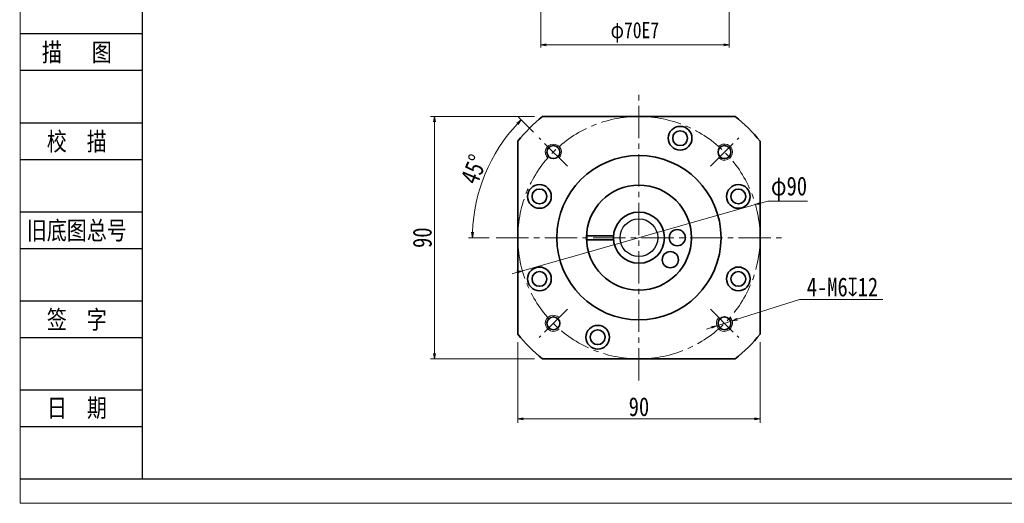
# Model space of a CAD drawing. Header units: millimetres. Extents: x -12 to 767, y -8 to 530.
# Tile 1 of 4: x -12 to 354, y -8 to 171. Entities that reach past the tile are written whole.
import ezdxf
from ezdxf.enums import TextEntityAlignment as Align

# ---------------------------------------------------------------- set-up
doc = ezdxf.new("R2010")
doc.units = ezdxf.units.MM
doc.linetypes.add('点画线', pattern=[18, 12, -2, 2, -2])
for name, color, linetype in [('2细线层', 4, 'Continuous'), ('6文字层', 3, 'Continuous'), ('7标注层', 4, 'Continuous')]:
    doc.layers.add(name, color=color, linetype=linetype)
for name, color, linetype, lineweight in [('CDRAFT0', 7, 'Continuous', 35), ('EB0', 7, 'Continuous', 35), ('中心线层', 1, '点画线', 18), ('图框_外框线', 7, 'Continuous', 18), ('尺寸线层', 3, 'Continuous', 18), ('粗实线层_1', 7, 'Continuous', 35), ('细实线', 211, 'Continuous', 18)]:
    doc.layers.add(name, color=color, linetype=linetype, lineweight=lineweight)
doc.styles.add('宋体', font='SimSun.ttf', dxfattribs={"width": 0.8})
doc.dimstyles.new('A水平标注$0', dxfattribs={"dimtxt": 3.5, "dimasz": 2, "dimexe": 1.5, "dimexo": 3, "dimgap": 1.1, "dimtad": 1, "dimtoh": 1, "dimdec": 4, "dimdsep": 46, "dimtxsty": '宋体', "dimblk": 'OPEN', "dimcen": 3, "dimclrd": 3, "dimclre": 3, "dimclrt": 6, "dimadec": 0, "dimazin": 0, "dimtm": 1e-09, "dimtfac": 1, "dimtdec": 4, "dimtix": 1, "dimtmove": 0, "dimatfit": 3, "dimldrblk": 'OPEN', "dimfxl": 0, "dimlwd": 13, "dimlwe": 13, "dimarcsym": 0})
doc.dimstyles.new('D直径标注φ25', dxfattribs={"dimtxt": 3.5, "dimasz": 2, "dimexe": 1, "dimexo": 3, "dimtad": 1, "dimtoh": 1, "dimdec": 1, "dimdsep": 46, "dimtxsty": '宋体', "dimblk": 'OPEN', "dimcen": 3, "dimclrd": 3, "dimclre": 3, "dimclrt": 130, "dimadec": 0, "dimazin": 0, "dimtm": 1e-09, "dimtfac": 1, "dimtdec": 1, "dimtmove": 0, "dimatfit": 0, "dimldrblk": 'OPEN', "dimfxl": 0, "dimlwd": 13, "dimlwe": 13, "dimarcsym": 0})
doc.dimstyles.new('螺孔(M8-7H)', dxfattribs={"dimtxt": 3.5, "dimasz": 2, "dimexe": 1.25, "dimexo": 3, "dimtad": 1, "dimtoh": 1, "dimdec": 4, "dimdsep": 46, "dimtxsty": '宋体', "dimblk": 'OPEN', "dimcen": 3, "dimclrd": 3, "dimclre": 3, "dimclrt": 2, "dimadec": 0, "dimazin": 0, "dimtm": 1e-09, "dimtfac": 1, "dimtdec": 4, "dimtmove": 0, "dimatfit": 3, "dimldrblk": 'OPEN', "dimfxl": 0, "dimlwd": 9, "dimlwe": 9, "dimarcsym": 0})

# ---------------------------------------------------------------- blocks, each defined once
blk = doc.blocks.new('_Open')
at = {"color": 0, "linetype": 'ByBlock', "lineweight": -2}
for p, q in [((-1, 0.17), (0, 0)), ((-1, -0.17), (0, 0)), ((0, 0), (-1, 0))]:
    blk.add_line(p, q, dxfattribs=at)
blk = doc.blocks.new('*D32')
at = {"layer": 'Defpoints', "color": 0, "transparency": 16777216}
for p in [(182.46, 135.52), (142.29, 45.52), (182.46, 45.52)]:
    blk.add_point(p, dxfattribs=at)
at = {"layer": '尺寸线层', "color": 3, "lineweight": 13, "transparency": 16777216}
for p, q in [((179.46, 135.52), (140.79, 135.52)), ((142.29, 133.52), (142.29, 47.52)), ((179.46, 45.52), (140.79, 45.52))]:
    blk.add_line(p, q, dxfattribs=at)
at = {"layer": '尺寸线层', "color": 3, "lineweight": 13, "transparency": 16777216, "xscale": 2, "yscale": 2, "zscale": 2}
for p, rotation in [((142.29, 135.52), 90), ((142.29, 45.52), 270)]:
    blk.add_blockref('_Open', p, dxfattribs=dict(at, rotation=rotation))
at = {"layer": '尺寸线层', "color": 6, "transparency": 16777216, "insert": (137.79, 90.52), "char_height": 7, "attachment_point": 5, "rotation": 90, "style": '宋体', "bg_fill": 3, "box_fill_scale": 1.1, "bg_fill_color": 256, "bg_fill_true_color": 13158600, "bg_fill_transparency": 0}
blk.add_mtext('90', dxfattribs=at)
blk = doc.blocks.new('*D33')
at = {"layer": 'Defpoints', "color": 0, "transparency": 16777216}
for p in [(181.17, 127.61), (164.69, 121.45), (191.7, 117.07), (165.62, 90.52), (270.08, 90.52)]:
    blk.add_point(p, dxfattribs=at)
at = {"layer": '尺寸线层', "color": 3, "lineweight": 13, "transparency": 16777216}
for p, q in [((179.05, 129.73), (173.46, 135.32)), ((162.62, 90.52), (154.9, 90.52))]:
    blk.add_line(p, q, dxfattribs=at)
blk.add_arc((218.26, 90.52), 61.86, 136.8526, 178.1474, dxfattribs=at)
at = {"layer": '尺寸线层', "color": 3, "lineweight": 13, "transparency": 16777216, "xscale": 2, "yscale": 2, "zscale": 2}
for p, rotation in [((174.52, 134.26), 45.92632355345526), ((156.4, 90.52), 269.0736764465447)]:
    blk.add_blockref('_Open', p, dxfattribs=dict(at, rotation=rotation))
at = {"layer": '尺寸线层', "color": 6, "transparency": 16777216, "insert": (156.95, 115.91), "char_height": 7, "attachment_point": 5, "rotation": 67.5, "style": '宋体', "bg_fill": 3, "box_fill_scale": 1.1, "bg_fill_color": 256, "bg_fill_true_color": 13158600, "bg_fill_transparency": 0}
blk.add_mtext('45°', dxfattribs=at)
blk = doc.blocks.new('*D34')
at = {"layer": 'Defpoints', "color": 0, "transparency": 16777216}
for p in [(261.55, 102.79), (174.96, 78.25)]:
    blk.add_point(p, dxfattribs=at)
at = {"layer": '尺寸线层', "color": 3, "lineweight": 13, "transparency": 16777216}
for p, q in [((174.96, 78.25), (261.55, 102.79)), ((263.48, 103.33), (266.19, 104.1)), ((266.19, 104.1), (280.86, 104.1)), ((173.04, 77.71), (171.11, 77.16))]:
    blk.add_line(p, q, dxfattribs=at)
at = {"layer": '尺寸线层', "color": 3, "lineweight": 13, "transparency": 16777216, "xscale": 2, "yscale": 2, "zscale": 2}
for p, rotation in [((261.55, 102.79), 195.8178659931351), ((174.96, 78.25), 15.81786599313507)]:
    blk.add_blockref('_Open', p, dxfattribs=dict(at, rotation=rotation))
at = {"layer": '尺寸线层', "color": 130, "transparency": 16777216, "insert": (274.03, 108.76), "char_height": 7, "attachment_point": 5, "style": '宋体'}
blk.add_mtext('φ90', dxfattribs=at)
blk = doc.blocks.new('*D35')
at = {"layer": 'Defpoints', "color": 0, "transparency": 16777216}
for p in [(173.26, 54.73), (263.26, 54.73), (263.26, 23.23)]:
    blk.add_point(p, dxfattribs=at)
at = {"layer": '尺寸线层', "color": 3, "lineweight": 13, "transparency": 16777216}
for p, q in [((173.26, 51.73), (173.26, 21.73)), ((263.26, 51.73), (263.26, 21.73)), ((175.26, 23.23), (261.26, 23.23))]:
    blk.add_line(p, q, dxfattribs=at)
at = {"layer": '尺寸线层', "color": 3, "lineweight": 13, "transparency": 16777216, "xscale": 2, "yscale": 2, "zscale": 2, "rotation": 180}
blk.add_blockref('_Open', (173.26, 23.23), dxfattribs=at)
at = {"layer": '尺寸线层', "color": 3, "lineweight": 13, "transparency": 16777216, "xscale": 2, "yscale": 2, "zscale": 2}
blk.add_blockref('_Open', (263.26, 23.23), dxfattribs=at)
at = {"layer": '尺寸线层', "color": 6, "transparency": 16777216, "insert": (218.26, 27.73), "char_height": 7, "attachment_point": 5, "style": '宋体', "bg_fill": 3, "box_fill_scale": 1.1, "bg_fill_color": 256, "bg_fill_true_color": 13158600, "bg_fill_transparency": 0}
blk.add_mtext('90', dxfattribs=at)
blk = doc.blocks.new('*D37')
at = {"color": 3, "lineweight": 9, "transparency": 16777216}
for p, q in [((277.9, 67.6), (254.81, 60.25)), ((308.86, 67.6), (277.9, 67.6)), ((247.18, 57.83), (252.9, 59.65)), ((245.28, 57.22), (243.37, 56.61))]:
    blk.add_line(p, q, dxfattribs=at)
at = {"layer": 'Defpoints', "color": 0, "transparency": 16777216}
for p in [(252.9, 59.65), (247.18, 57.83)]:
    blk.add_point(p, dxfattribs=at)
at = {"color": 3, "lineweight": 9, "transparency": 16777216, "xscale": 2, "yscale": 2, "zscale": 2}
for p, rotation in [((252.9, 59.65), 197.6581728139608), ((247.18, 57.83), 17.65817281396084)]:
    blk.add_blockref('_Open', p, dxfattribs=dict(at, rotation=rotation))
at = {"color": 2, "transparency": 16777216, "insert": (293.88, 72.18), "char_height": 7, "attachment_point": 5, "style": '宋体'}
blk.add_mtext('4-M6{\\famgdt|b0|i0|c0|p0;x}{12}', dxfattribs=at)
blk = doc.blocks.new('*D38')
at = {"layer": 'Defpoints', "color": 0, "transparency": 16777216}
for p in [(181.75, 189.23), (251.75, 189.23), (181.75, 162.15)]:
    blk.add_point(p, dxfattribs=at)
at = {"layer": '尺寸线层', "color": 3, "lineweight": 13, "transparency": 16777216}
for p, q in [((181.75, 186.23), (181.75, 161.15)), ((251.75, 186.23), (251.75, 161.15)), ((249.75, 162.15), (183.75, 162.15))]:
    blk.add_line(p, q, dxfattribs=at)
at = {"layer": '尺寸线层', "color": 3, "lineweight": 13, "transparency": 16777216, "xscale": 2, "yscale": 2, "zscale": 2, "rotation": 180}
blk.add_blockref('_Open', (181.75, 162.15), dxfattribs=at)
at = {"layer": '尺寸线层', "color": 3, "lineweight": 13, "transparency": 16777216, "xscale": 2, "yscale": 2, "zscale": 2}
blk.add_blockref('_Open', (251.75, 162.15), dxfattribs=at)
at = {"layer": '尺寸线层', "color": 130, "transparency": 16777216, "insert": (216.75, 166.79), "char_height": 6, "attachment_point": 5, "style": '宋体'}
blk.add_mtext('φ70E7', dxfattribs=at)

msp = doc.modelspace()

# ---------------------------------------------------------------- linework, layer by layer
at = {"layer": '2细线层'}
for p, q in [((-11.83167, 166.2904), (33.70808, 166.2904)), ((-11.83167, 152.67415), (33.70808, 152.67415)), ((-11.83167, 133.22237), (33.70808, 133.22237)), ((-11.83167, 119.60612), (33.70808, 119.60612)), ((-11.83167, 100.15434), (33.70808, 100.15434)), ((-11.83167, 86.53809), (33.70808, 86.53809)), ((-11.83167, 67.0863), (33.70808, 67.0863)), ((-11.83167, 53.47005), (33.70808, 53.47005)), ((-11.83167, 34.01827), (33.70808, 34.01827)), ((-11.83167, 20.40202), (33.70808, 20.40202)), ((-11.83167, 0.95023), (33.70808, 0.95023))]:
    msp.add_line(p, q, dxfattribs=at)
at = {"layer": 'CDRAFT0'}
for centre in [(233.56357, 127.47565), (181.30105, 105.82781), (255.21141, 105.82781), (181.30105, 75.21313), (255.21141, 75.21313), (202.94889, 53.56529)]:
    msp.add_circle(centre, 4.4, dxfattribs=at)
for start, end in [(128.4998296, 141.5000496), (38.4998296, 51.5000496), (218.4998296, 231.5000496), (308.4998296, 321.5000496)]:
    msp.add_arc((218.25623, 90.52047), 57.5, start, end, dxfattribs=at)
at = {"layer": 'EB0'}
for p, q in [((198.77066, 91.27047), (208.78588, 91.27047)), ((198.77066, 89.77047), (208.78588, 89.77047))]:
    msp.add_line(p, q, dxfattribs=at)
for centre, radius in [((218.25623, 90.52047), 19.5), ((232.50623, 90.52047), 3), ((229.92915, 82.34701), 3)]:
    msp.add_circle(centre, radius, dxfattribs=at)
at = {"layer": '中心线层'}
for p, q in [((191.70437, 117.07233), (181.16848, 127.60822)), ((244.80809, 63.96861), (255.34398, 53.43272))]:
    msp.add_line(p, q, dxfattribs=at)
at = {"layer": '粗实线层_1'}
for points in [[(182.46183, 135.52047), (254.05078, 135.52047)], [(173.25623, 54.72607), (173.25623, 126.31502)], [(263.25623, 126.31487), (263.25623, 54.72592)], [(254.05063, 45.52047), (182.46168, 45.52047)]]:
    msp.add_lwpolyline(points, dxfattribs=at)
for centre, radius in [((233.56357, 127.47565), 2.75), ((186.47178, 122.30492), 2.4), ((218.25623, 90.52047), 30.5), ((181.30105, 105.82781), 2.75), ((255.21141, 105.82781), 2.75), ((181.30105, 75.21313), 2.75), ((255.21141, 75.21313), 2.75), ((250.04068, 58.73602), 2.4), ((202.94889, 53.56529), 2.75)]:
    msp.add_circle(centre, radius, dxfattribs=at)
at = {"layer": '细实线'}
for centre, start, end in [((186.47178, 122.30492), 315, 226.9102132), ((250.04068, 58.73602), 135, 46.9102132)]:
    msp.add_arc(centre, 3, start, end, dxfattribs=at)

# ---------------------------------------------------------------- texts
at = {"layer": '6文字层', "color": 3, "style": '宋体', "width": 0.8}
for s, p in [('描   图', (9.39335, 159.48228)), ('校  描', (9.39335, 126.41425)), ('旧底图总号', (9.39335, 93.34621)), ('签  字', (9.39335, 60.27818)), ('日  期', (9.40547, 27.40428))]:
    msp.add_text(s, height=6.808125, dxfattribs=at).set_placement(p, align=Align.MIDDLE)

# ---------------------------------------------------------------- dimensions: what is measured, and where the dimension line sits
dim = msp.add_diameter_dim_2p(p1=(247.18203, 57.82601), p2=(252.89933, 59.64603), text='4-M<>{\\famgdt|b0|i0|c0|p0;x}{12}', dimstyle='螺孔(M8-7H)', override={"dimtxt": 7, "dimgap": 1, "dimtad": 1, "dimtih": 0, "dimtoh": 1, "dimdec": 4, "dimlfac": 1, "dimpost": '<>', "dimcen": 0, "dimse1": 0, "dimse2": 0, "dimsd1": 0, "dimsd2": 0, "dimtix": 0, "dimtofl": 1, "dimatfit": 3, "dimtvp": 0.1, "dimtfill": 0})
dim.commit()
dim.dimension.update_dxf_attribs({"geometry": '*D37', "text_midpoint": (293.87847, 67.60425), "dimtype": 163})
at = {"layer": '尺寸线层'}
dim = msp.add_linear_dim(base=(181.74677, 162.15426), p1=(251.74677, 189.22567), p2=(181.74677, 189.22567), angle=180, text='φ<>E7', dimstyle='D直径标注φ25', override={"dimtxt": 6, "dimgap": 1.5, "dimtad": 1, "dimjust": 0, "dimdec": 1, "dimlfac": 1, "dimpost": '<>', "dimse1": 0, "dimse2": 0, "dimsd1": 0, "dimsd2": 0, "dimtofl": 1, "dimtvp": 0.1, "dimtfill": 0}, dxfattribs=at)
dim.commit()
dim.dimension.update_dxf_attribs({"geometry": '*D38', "text_midpoint": (216.74677, 166.78834)})

# ---------------------------------------------------------------- next in the draw order: dimensions: what is measured, and where the dimension line sits
dim = msp.add_linear_dim(base=(142.29378, 45.52047), p1=(182.46183, 135.52047), p2=(182.46168, 45.52047), angle=270, dimstyle='A水平标注$0', override={"dimtxt": 7, "dimgap": 1, "dimdec": 1, "dimpost": '<>', "dimblk": 'Open', "dimtvp": 0.1, "dimtfill": 1, "dimtfillclr": 256}, dxfattribs=at)
dim.commit()
dim.dimension.update_dxf_attribs({"geometry": '*D32', "text_midpoint": (142.29378, 90.52047), "dimtype": 160})

# ---------------------------------------------------------------- next in the draw order: linework, layer by layer
at = {"layer": '中心线层'}
msp.add_line((191.70437, 63.96861), (181.16848, 53.43272), dxfattribs=at)
at = {"layer": '粗实线层_1'}
msp.add_circle((186.47178, 58.73602), 2.4, dxfattribs=at)
at = {"layer": '细实线'}
msp.add_arc((186.47178, 58.73602), 3, 45, 316.9102132, dxfattribs=at)

# ---------------------------------------------------------------- next in the draw order: dimensions: what is measured, and where the dimension line sits
at = {"layer": '尺寸线层'}
dim = msp.add_angular_dim_2l(base=(164.68773, 121.44826), line1=((191.70437, 117.07233), (181.16848, 127.60822)), line2=((165.62276, 90.52047), (270.0785, 90.52047)), dimstyle='A水平标注$0', override={"dimtxt": 7, "dimgap": 1, "dimdec": 1, "dimpost": '<>', "dimblk": 'Open', "dimtvp": 0.1, "dimtfill": 1, "dimtfillclr": 256}, dxfattribs=at)
dim.commit()
dim.dimension.update_dxf_attribs({"geometry": '*D33', "text_midpoint": (156.95168, 115.91365)})

# ---------------------------------------------------------------- next in the draw order: linework, layer by layer
at = {"layer": '7标注层'}
msp.add_circle((218.25623, 90.52047), 7, dxfattribs=at)
at = {"layer": 'EB0'}
msp.add_circle((218.25623, 90.52047), 9.5, dxfattribs=at)
at = {"layer": '中心线层'}
for p, q in [((218.25623, 37.52047), (218.25623, 143.52047)), ((244.80809, 117.07233), (255.34398, 127.60822)), ((165.25623, 90.52047), (271.25623, 90.52047))]:
    msp.add_line(p, q, dxfattribs=at)
msp.add_circle((218.25623, 90.52047), 45, dxfattribs=at)
at = {"layer": '图框_外框线', "color": 3}
msp.add_lwpolyline([(-11.59506, -8.1104), (749.49761, -8.1104), (749.49761, 530.09085), (-11.59506, 530.09085)], close=True, dxfattribs=at)
at = {"layer": '图框_外框线', "color": 3, "lineweight": 25}
msp.add_lwpolyline([(33.70808, 0.95023), (740.43698, 0.95023), (740.43698, 521.03022), (33.70808, 521.03022)], close=True, dxfattribs=at)
at = {"layer": '粗实线层_1'}
msp.add_circle((250.04068, 122.30492), 2.4, dxfattribs=at)
at = {"layer": '细实线'}
msp.add_arc((250.04068, 122.30492), 3, 225, 136.9102132, dxfattribs=at)

# ---------------------------------------------------------------- next in the draw order: dimensions: what is measured, and where the dimension line sits
at = {"layer": '尺寸线层'}
dim = msp.add_diameter_dim_2p(p1=(174.96025, 78.25436), p2=(261.55222, 102.78658), dimstyle='D直径标注φ25', override={"dimtxt": 7, "dimgap": 1, "dimpost": 'φ<>', "dimtfill": 0}, dxfattribs=at)
dim.commit()
dim.dimension.update_dxf_attribs({"geometry": '*D34', "text_midpoint": (274.02504, 104.1003), "dimtype": 163})

# ---------------------------------------------------------------- next in the draw order: dimensions: what is measured, and where the dimension line sits
dim = msp.add_linear_dim(base=(263.25623, 23.22517), p1=(173.25616, 54.72601), p2=(263.25623, 54.72601), dimstyle='A水平标注$0', override={"dimtxt": 7, "dimgap": 1, "dimdec": 1, "dimpost": '<>', "dimblk": 'Open', "dimtvp": 0.1, "dimtfill": 1, "dimtfillclr": 256}, dxfattribs=at)
dim.commit()
dim.dimension.update_dxf_attribs({"geometry": '*D35', "text_midpoint": (218.25619, 27.72517)})

doc.saveas('drawing.dxf')
